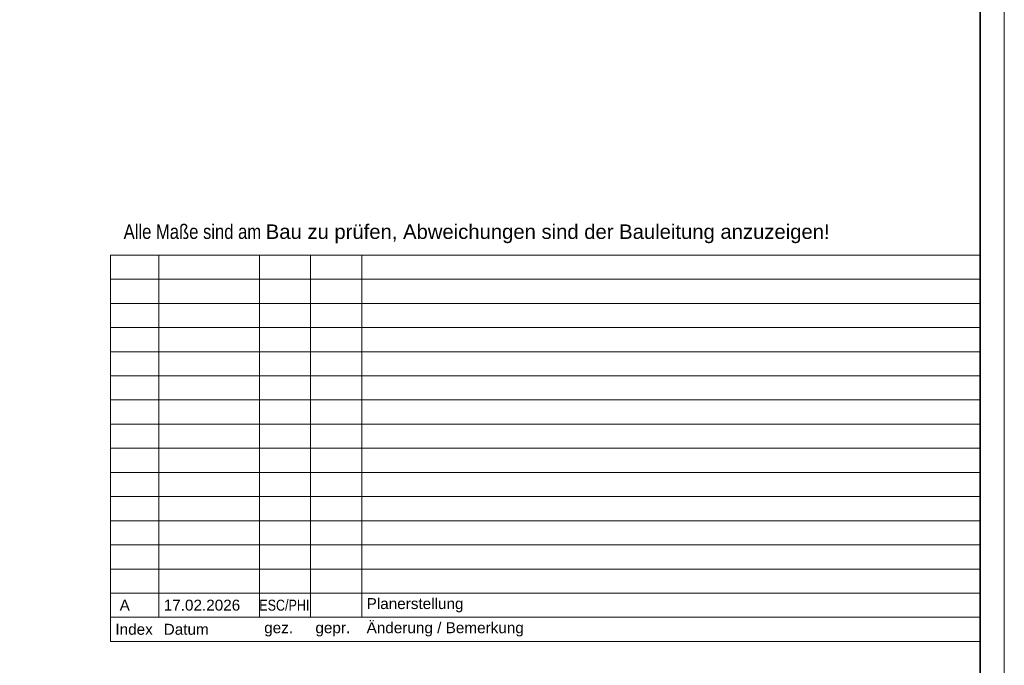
# Model space of a CAD drawing. Extents: x -620 to 300, y 62 to 1112.
# Tile 60 of 88: x 97 to 300, y 364 to 498. Entities that reach past the tile are written whole.
import ezdxf

# ---------------------------------------------------------------- set-up
doc = ezdxf.new("R2010")
doc.units = 0
doc.layers.add('iwb_HB-Hinweis-Kopf-Archi', color=3, linetype='Continuous', lineweight=25, true_color=0x00ff00)
for name, color, linetype, lineweight in [('iwb_Plankopf Linie', 7, 'Continuous', 13), ('iwb_Plankopf Rahmen', 7, 'Continuous', 35), ('iwb_Plankopf Text', 7, 'Continuous', 18)]:
    doc.layers.add(name, color=color, linetype=linetype, lineweight=lineweight)
doc.styles.add('Arial', font='ARIALN.TTF', dxfattribs={"height": 300})
doc.styles.add('Arial Narrow', font='ARIALN.TTF')
doc.styles.add('Plankopf', font='arial.ttf')
doc.styles.get("Standard").update_dxf_attribs({"font": 'ARIALN.TTF'})

msp = doc.modelspace()

# ---------------------------------------------------------------- linework, layer by layer
at = {"layer": 'iwb_Plankopf Linie', "ltscale": 0.13}
for p, q in [((295.35, 449.32), (115.35, 449.32)), ((115.35, 369.32), (115.35, 449.32)), ((125.35, 374.32), (125.35, 449.32)), ((146.15, 374.32), (146.15, 449.32)), ((156.75, 374.32), (156.75, 449.32)), ((167.35, 374.32), (167.35, 449.32)), ((295.35, 449.32), (295.35, 369.32)), ((295.35, 444.32), (115.35, 444.32)), ((295.35, 439.32), (115.35, 439.32)), ((295.35, 434.32), (115.35, 434.32)), ((295.35, 429.32), (115.35, 429.32)), ((295.35, 424.32), (115.35, 424.32)), ((295.35, 419.32), (115.35, 419.32)), ((295.35, 414.32), (115.35, 414.32)), ((295.35, 409.32), (115.35, 409.32)), ((295.35, 404.32), (115.35, 404.32)), ((295.35, 399.32), (115.35, 399.32)), ((295.35, 394.32), (115.35, 394.32)), ((295.35, 389.32), (115.35, 389.32)), ((295.35, 384.32), (115.35, 384.32)), ((295.35, 379.32), (115.35, 379.32)), ((295.35, 374.32), (115.35, 374.32)), ((295.35, 369.32), (115.35, 369.32))]:
    msp.add_line(p, q, dxfattribs=at)
at = {"layer": 'iwb_Plankopf Rahmen', "color": 8, "lineweight": 13, "ltscale": 0.13, "true_color": 0x808080}
msp.add_lwpolyline([(300.35, 62.43), (-619.65, 62.43), (-619.65, 1112.43), (300.35, 1112.43), (300.35, 62.43)], close=True, dxfattribs=at)
at = {"layer": 'iwb_Plankopf Rahmen', "ltscale": 0.35}
msp.add_lwpolyline([(-599.65, 67.43), (-599.65, 1107.43), (295.35, 1107.43), (295.35, 67.43), (-599.65, 67.43)], close=True, dxfattribs=at)

# ---------------------------------------------------------------- texts
at = {"layer": 'iwb_HB-Hinweis-Kopf-Archi', "lineweight": 25, "ltscale": 0.25, "insert": (118.06, 455.68), "char_height": 3, "width": 6120, "attachment_point": 1, "line_spacing_factor": 0.8, "style": 'Arial'}
msp.add_mtext('Alle Maße sind am \\fArial|b0|i0|c0|p34;Bau zu prüfen, Abweichungen sind der Bauleitung anzuzeigen!', dxfattribs=at)
at = {"layer": 'iwb_Plankopf Text', "ltscale": 0.18, "insert": (296.89, 74.51), "char_height": 1.4, "attachment_point": 1, "rotation": 90, "line_spacing_factor": 1.002}
msp.add_mtext('{\\fArial Narrow;\\\\srvnovamd01\\Nova_MD\\TGA\\60202 Pro Potsdam\\04 NB GES Krampnitz\\09 NOVA\\60202-04_AP_NB GES Krampnitz\\TGA\\Elektro\\Leerrohrplanung\\E_Leerrohr_2OG.n4m006KRA_ELT_5_LR_02_003_P_A}', dxfattribs=at)
at = {"layer": 'iwb_Plankopf Text', "ltscale": 0.18, "attachment_point": 4, "line_spacing_factor": 0.970891}
for s, insert, char_height, width, style in [(' A', (116.35, 376.82), 2.265, 7.9947, 'Plankopf'), ('17.02.2026', (126.35, 376.82), 2.265, 19.9968, 'Plankopf'), ('ESC/PHI', (146.13, 376.82), 2.265, 7.9947, 'Arial Narrow'), ('Planerstellung', (168.35, 376.82), 2.2655, 125.9917, 'Plankopf'), ('Index', (116.35, 371.82), 2.265, 8, 'Plankopf'), ('Datum', (126.35, 371.82), 2.265, 20, 'Plankopf'), ('Änderung / Bemerkung', (168.35, 371.82), 2.2655, 126, 'Plankopf'), ('gez.', (147.15, 371.82), 2.265, 8, 'Plankopf'), ('gepr.', (157.75, 371.82), 2.265, 8, 'Plankopf')]:
    msp.add_mtext(s, dxfattribs=dict(at, insert=insert, char_height=char_height, width=width, style=style))

doc.saveas('drawing.dxf')
